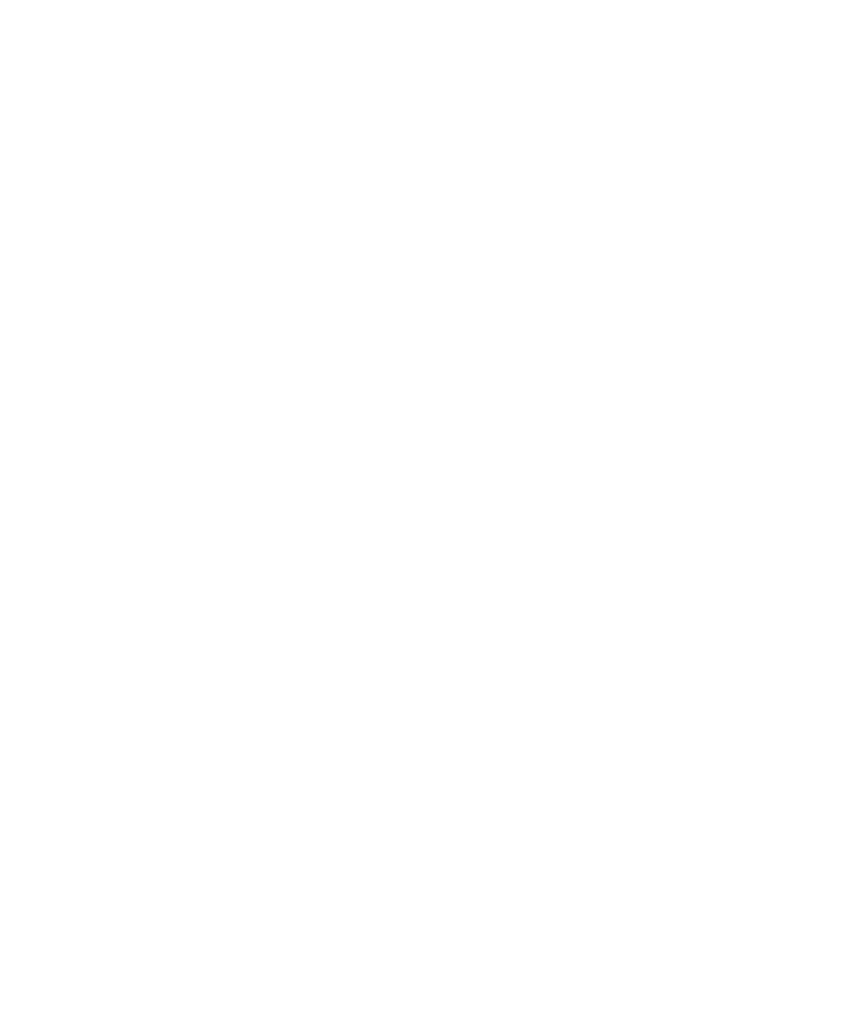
# Model space of a CAD drawing. Header units: millimetres. Extents: x 1458 to 54839, y -3335 to 682.
# Tile 4 of 4: x 4795 to 8131, y -3335 to 682. Entities that reach past the tile are written whole.
import ezdxf

# ---------------------------------------------------------------- set-up
doc = ezdxf.new("R2010")
doc.units = ezdxf.units.MM
doc.layers.add('BA_txs', color=2, linetype='Continuous', lineweight=18)
doc.styles.add('BIKTS', font='bikromsw.shx', dxfattribs={"width": 0.85})
doc.styles.get("Standard").update_dxf_attribs({"font": 'arial.ttf'})

msp = doc.modelspace()

# ---------------------------------------------------------------- texts
at = {"layer": 'BA_txs', "color": 18, "true_color": 0x000000, "insert": (1451.4, 681.5), "char_height": 50, "attachment_point": 1}
msp.add_mtext_dynamic_manual_height_columns('\\pi1062.77995;KLATKA BC', width=2501.992, gutter_width=12.5, heights=[0], dxfattribs=at)
at = {"layer": 'BA_txs', "color": 7, "insert": (2886.1, -111.3), "char_height": 37.5, "width": 953.943, "attachment_point": 1, "style": 'BIKTS'}
msp.add_mtext('\\pl112.5,t144.06375;{\\fArial|b0|i0|c238|p34;\\H0.75x;\\C0;W POMIESZCZENIU KORYTARZA:\\P\\C256;-^I\\C0;w miejscu oznaczonym na rysunku system sufitów \\Ppodwieszanych z płyt kasetonowych pełnych o \\Pwymiarach 60x60x1,2cm o powierzchni gładkiej \\Pprzeznaczonych do stosowania na drogach \\Pewakuacyjnych.\\PWysokość zawieszenia sufitu 250 cm. Sufit zawieszać \\Pna systemowym ruszcie ze stali malowanej proszkowo \\Pwykonany wg instrukcji dostawcy systemu (np. za \\Ppomocą wieszaków bezpośrednich wg systemu \\Pproducenta). Na połączeniu profili głównych dodatkowe \\Pwieszaki. Profile główne co 600 mm, poprzeczne co \\P600mm,\\P}', dxfattribs=at)

doc.saveas('drawing.dxf')
